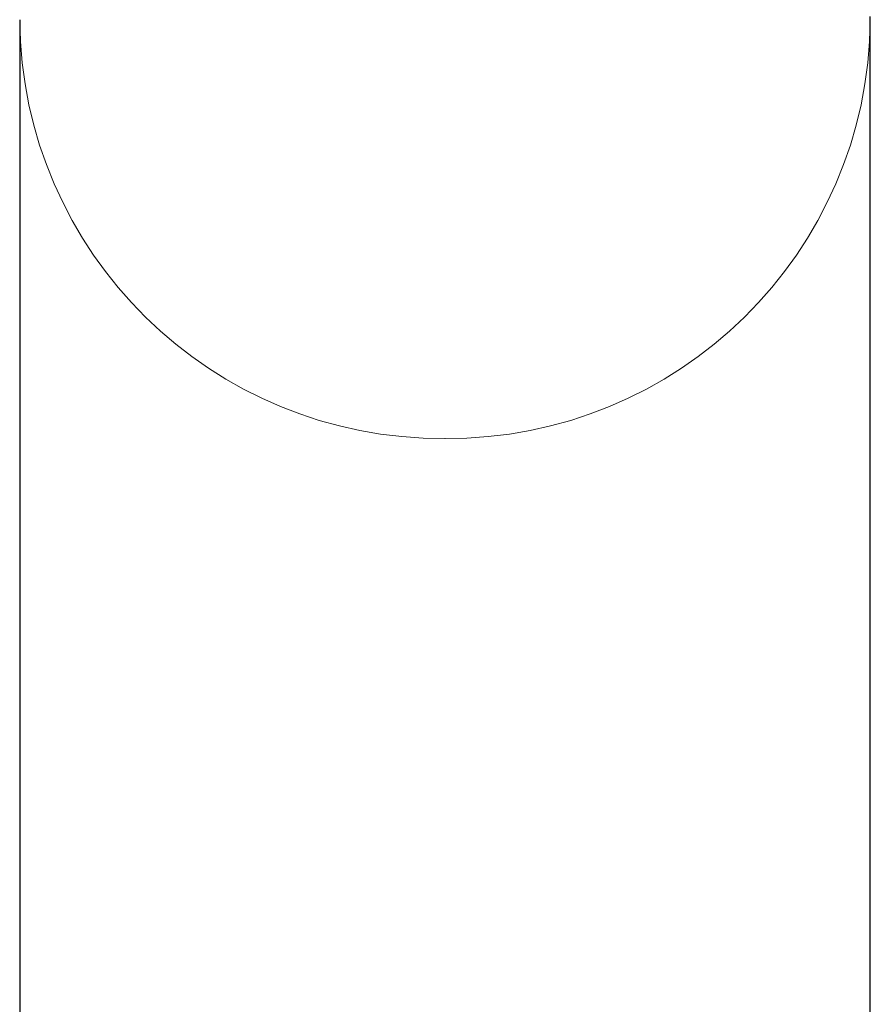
# Model space of a CAD drawing. Header units: millimetres. Extents: x 8 to 611, y 12 to 550.
# Tile 56 of 61: x 333 to 344, y 516 to 528. Entities that reach past the tile are written whole.
import ezdxf

# ---------------------------------------------------------------- set-up
doc = ezdxf.new("R2010")
doc.units = ezdxf.units.MM

msp = doc.modelspace()

# ---------------------------------------------------------------- linework, layer by layer
at = {"color": 7, "linetype": 'Continuous', "lineweight": 30}
for p, q in [((333.5, 527.768), (333.5, 511.691)), ((343.5, 510.555), (343.5, 527.768))]:
    msp.add_line(p, q, dxfattribs=at)
at = {"color": 7, "linetype": 'Continuous', "lineweight": 30, "flags": 128}
msp.add_lwpolyline([(343.5, 527.768), (343.5, 527.804)], dxfattribs=at)
at = {"color": 252, "linetype": 'Continuous', "lineweight": 0}
for centre, start, end in [((338.462, 527.806), 180.4419, 270.4352), ((338.538, 527.806), 269.5648, 359.558)]:
    msp.add_arc(centre, 4.962, start, end, dxfattribs=at)

doc.saveas('drawing.dxf')
